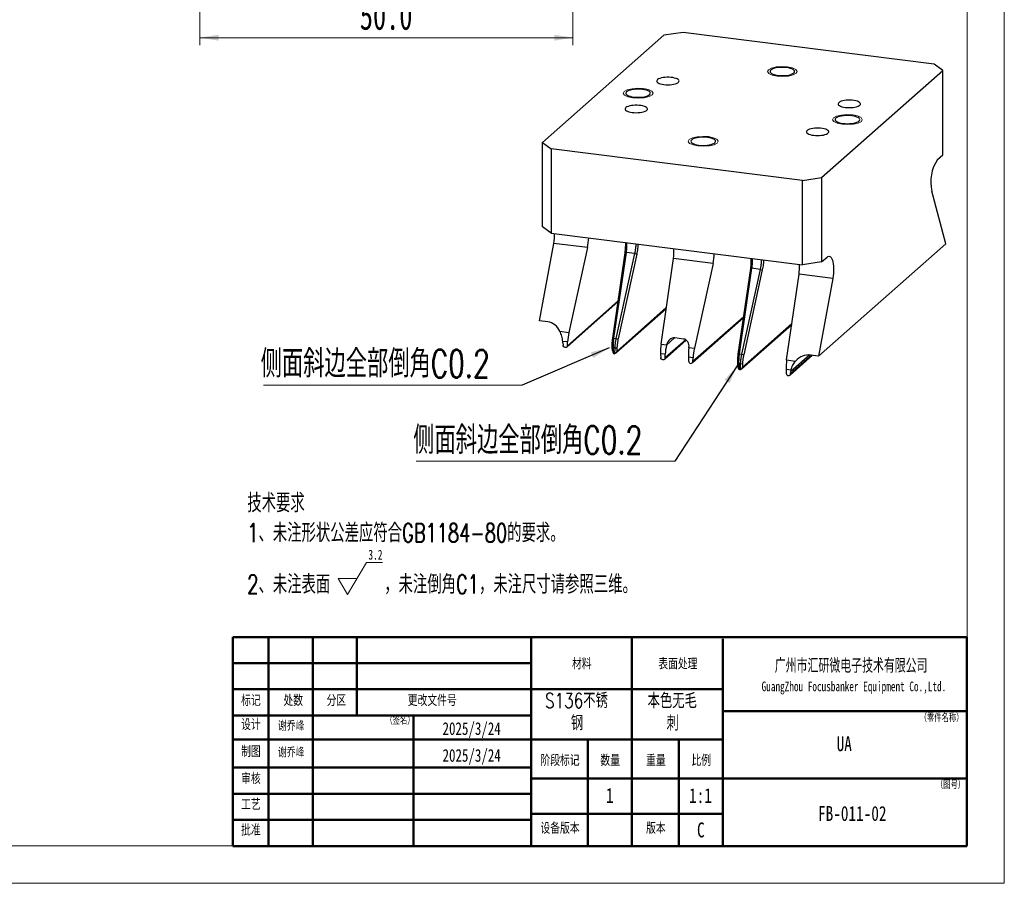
# Model space of a CAD drawing. Header units: millimetres. Extents: x 0 to 297, y 0 to 210.
# Tile 4 of 5: x 165 to 297, y 0 to 116. Entities that reach past the tile are written whole.
import ezdxf

# ---------------------------------------------------------------- set-up
doc = ezdxf.new("R2010")
doc.units = ezdxf.units.MM
doc.styles.add('SLDTEXTSTYLE0', font='TXT', dxfattribs={"width": 0.7, "bigfont": 'bigfont'})
doc.styles.add('SLDTEXTSTYLE1', font='TXT', dxfattribs={"width": 0.7})
doc.styles.add('SLDTEXTSTYLE2', font='TXT', dxfattribs={"width": 0.75, "bigfont": 'bigfont'})
doc.styles.add('SLDTEXTSTYLE3', font='TXT', dxfattribs={"width": 0.75})
doc.dimstyles.new('SLDDIMSTYLE0', dxfattribs={"dimtxt": 0.18, "dimasz": 2.5, "dimexe": 0, "dimexo": 0.0625, "dimgap": 0, "dimtad": 0, "dimtih": 1, "dimtoh": 1, "dimdec": 0, "dimrnd": 1e-09, "dimzin": 0, "dimdsep": 46, "dimtxsty": 'Standard', "dimsah": 1, "dimcen": 0.09, "dimadec": 0, "dimazin": 0, "dimtfac": 2.5, "dimtdec": 0, "dimtofl": 0, "dimtmove": 0, "dimatfit": 3, "dimfxl": 0, "dimfrac": 2, "dimtolj": 1, "dimtzin": 0, "dimarcsym": 0})
doc.dimstyles.new('SLDDIMSTYLE2', dxfattribs={"dimtxt": 3.950146, "dimasz": 2.5, "dimexe": 0, "dimexo": 0.0625, "dimgap": 0.987537, "dimtad": 2, "dimdec": 1, "dimrnd": 1e-09, "dimzin": 4, "dimdsep": 46, "dimtxsty": 'SLDTEXTSTYLE1', "dimsah": 1, "dimcen": 0.09, "dimadec": 0, "dimazin": 1, "dimtfac": 1, "dimtofl": 0, "dimtmove": 0, "dimatfit": 3, "dimfxl": 0, "dimfrac": 2, "dimtolj": 1, "dimtzin": 12, "dimarcsym": 0})

# ---------------------------------------------------------------- blocks, each defined once
blk = doc.blocks.new('SW_NOTE_0')
at = {"color": 0, "linetype": 'Continuous', "lineweight": 0}
for p, q in [((13.44, -10.29), (15.97, -6.01)), ((15.97, -6.01), (18.13, -6.01)), ((13.44, -10.29), (12.17, -8.15)), ((14.7, -8.15), (12.17, -8.15))]:
    blk.add_line(p, q, dxfattribs=at)
at = {"color": 0, "linetype": 'Continuous', "lineweight": 0, "attachment_point": 1}
for s, insert, char_height, style in [('技术要求', (0, 3.22), 2.5, 'SLDTEXTSTYLE0'), ('1、未注形状公差应符合GB1184-80的要求。', (0, -0.78), 2.5, 'SLDTEXTSTYLE0'), ('3.2', (16.24, -4.3), 1.323, 'SLDTEXTSTYLE1'), ('2、未注表面', (0, -7.68), 2.5, 'SLDTEXTSTYLE0'), ('，未注倒角C1，未注尺寸请参照三维。', (18.36, -7.68), 2.5, 'SLDTEXTSTYLE0')]:
    blk.add_mtext(s, dxfattribs=dict(at, insert=insert, char_height=char_height, style=style))
blk = doc.blocks.new('SW_NOTE_0_1')
at = {"color": 0, "linetype": 'Continuous', "lineweight": 0}
blk.add_line((-34.69, 0), (0, 0), dxfattribs=at)
at = {"color": 0, "linetype": 'Continuous', "lineweight": 0, "insert": (-35.08, 4.74), "char_height": 3.7042, "attachment_point": 1, "style": 'SLDTEXTSTYLE0'}
blk.add_mtext('侧面斜边全部倒角C0.2', dxfattribs=at)
blk = doc.blocks.new('SW_NOTE_0_2')
at = {"color": 0, "linetype": 'Continuous', "lineweight": 0}
blk.add_line((-34.69, 0), (0, 0), dxfattribs=at)
at = {"color": 0, "linetype": 'Continuous', "lineweight": 0, "insert": (-35.09, 4.66), "char_height": 3.7042, "attachment_point": 1, "style": 'SLDTEXTSTYLE0'}
blk.add_mtext('侧面斜边全部倒角C0.2', dxfattribs=at)
blk = doc.blocks.new('SW_NOTE_0_3')
at = {"color": 0, "linetype": 'Continuous', "lineweight": 0, "char_height": 2, "attachment_point": 2, "style": 'SLDTEXTSTYLE2'}
for s, insert in [('本色无毛', (5.25, 2.58)), ('刺', (5.31, -0.42))]:
    blk.add_mtext(s, dxfattribs=dict(at, insert=insert))
blk = doc.blocks.new('SW_NOTE_0_4')
at = {"color": 0, "linetype": 'Continuous', "lineweight": 0, "char_height": 2, "attachment_point": 2, "style": 'SLDTEXTSTYLE2'}
for s, insert in [('S136不锈', (5.44, 2.58)), ('钢', (5.53, -0.42))]:
    blk.add_mtext(s, dxfattribs=dict(at, insert=insert))
blk = doc.blocks.new('SW_NOTE_0_5')
at = {"color": 0, "linetype": 'Continuous', "lineweight": 0, "attachment_point": 2}
for s, insert, char_height, style in [('广州市汇研微电子技术有限公司', (16.21, 2.45), 1.9, 'SLDTEXTSTYLE0'), ('GuangZhou Focusbanker Equipment Co.,Ltd.', (16.58, -0.62), 1.3, 'SLDTEXTSTYLE1')]:
    blk.add_mtext(s, dxfattribs=dict(at, insert=insert, char_height=char_height, style=style))
blk = doc.blocks.new('_D_21')
at = {"color": 7, "linetype": 'Continuous', "lineweight": 0}
for p, q in [((189.14, 126.4), (189.14, 112.31)), ((239.14, 126.4), (239.14, 112.31)), ((189.14, 113.31), (239.14, 113.31))]:
    blk.add_line(p, q, dxfattribs=at)
at = {"color": 7, "linetype": 'Continuous', "lineweight": 18}
for points in [[(189.14, 113.31), (191.64, 112.91), (191.64, 113.71)], [(239.14, 113.31), (236.64, 113.71), (236.64, 112.91)]]:
    blk.add_solid(points, dxfattribs=at)
at = {"color": 7, "linetype": 'Continuous', "lineweight": 18, "insert": (210.58, 118.08), "char_height": 3.704, "attachment_point": 1, "style": 'SLDTEXTSTYLE1'}
blk.add_mtext('50.0', dxfattribs=at)

msp = doc.modelspace()

# ---------------------------------------------------------------- linework, layer by layer
at = {"color": 7, "linetype": 'Continuous', "lineweight": 18}
for p, q in [((297, 210), (297, 0)), ((292, 205), (292, 5)), ((10, 5), (292, 5)), ((0, 0), (297, 0))]:
    msp.add_line(p, q, dxfattribs=at)
at = {"color": 7, "linetype": 'Continuous', "lineweight": 25}
for p, q in [((235.09048, 99.28851), (251.35394, 113.63153)), ((253.93187, 114.01944), (251.35394, 113.63153)), ((287.60679, 109.7768), (253.93187, 114.01944)), ((288.77051, 108.91749), (287.60679, 109.7768)), ((272.50705, 94.57447), (288.77051, 108.91749)), ((288.77051, 97.60378), (288.77051, 108.91749)), ((235.09048, 99.28851), (236.2542, 98.4292)), ((235.09048, 87.9748), (235.09048, 99.28851)), ((269.92912, 94.18656), (236.2542, 98.4292)), ((236.2542, 98.4292), (236.2542, 87.11549)), ((288.04875, 96.96724), (288.77051, 97.60378)), ((269.92912, 94.18656), (272.50705, 94.57447)), ((269.92912, 82.87285), (269.92912, 94.18656)), ((272.50705, 94.57447), (272.50705, 83.26076)), ((289.17143, 85.70084), (287.28328, 92.75663)), ((236.2542, 87.11549), (235.09048, 87.9748)), ((236.2542, 87.11549), (269.92912, 82.87285)), ((234.68956, 75.36471), (236.57771, 85.75088)), ((241.10131, 85.18096), (236.57771, 85.75088)), ((241.10131, 85.18096), (238.6092, 73.81436)), ((244.49128, 73.03249), (246.151, 84.50396)), ((246.27667, 84.52893), (244.61695, 73.05746)), ((246.151, 84.50396), (246.27667, 84.52893)), ((247.45786, 84.38011), (246.27667, 84.52893)), ((272.10613, 70.65066), (289.17143, 85.70084)), ((244.96575, 73.01351), (247.45786, 84.38011)), ((247.706, 84.30805), (245.21389, 72.94145)), ((247.45786, 84.38011), (247.706, 84.30805)), ((250.9735, 72.25661), (252.63322, 83.72808)), ((257.93877, 83.05964), (252.63322, 83.72808)), ((272.50705, 83.26076), (269.92912, 82.87285)), ((272.50705, 83.26076), (273.22882, 83.89729)), ((257.93877, 83.05964), (255.44666, 71.69304)), ((261.32874, 70.91117), (262.98846, 82.38264)), ((263.11413, 82.40761), (261.45441, 70.93614)), ((261.8032, 70.89219), (264.29532, 82.25879)), ((264.54346, 82.18673), (262.05135, 70.82013)), ((262.98846, 82.38264), (263.11413, 82.40761)), ((264.29532, 82.25879), (263.11413, 82.40761)), ((264.29532, 82.25879), (264.54346, 82.18673)), ((267.81095, 70.13529), (269.47068, 81.60676)), ((273.99428, 81.03684), (269.47068, 81.60676)), ((273.99428, 81.03684), (272.10613, 70.65066)), ((238.33233, 71.85527), (245.19686, 77.90922)), ((244.92184, 71.06701), (251.66133, 77.01068)), ((235.78936, 75.22614), (234.68956, 75.36471)), ((255.16979, 69.73395), (262.03432, 75.7879)), ((237.41378, 73.96497), (238.6092, 73.81436)), ((261.7593, 68.94569), (268.49879, 74.88936)), ((238.43963, 72.53786), (237.80123, 72.61829)), ((244.49128, 73.03249), (244.61695, 73.05746)), ((244.61695, 73.05746), (244.96575, 73.01351)), ((244.96575, 73.01351), (245.21389, 72.94145)), ((251.42813, 70.20536), (254.34722, 72.77975)), ((253.96989, 72.93561), (252.8258, 73.07975)), ((237.81947, 72.40777), (237.83214, 72.11432)), ((238.41792, 72.04052), (238.43963, 72.53786)), ((244.4294, 71.84625), (244.5456, 71.76858)), ((244.45075, 71.35172), (244.4294, 71.84625)), ((244.80027, 71.73649), (244.5456, 71.76858)), ((244.5456, 71.76858), (244.57889, 70.99735)), ((244.76697, 70.97365), (244.80027, 71.73649)), ((244.80027, 71.73649), (245.05788, 71.76707)), ((245.05788, 71.76707), (245.03653, 71.27792)), ((250.9735, 72.25661), (251.70562, 72.16437)), ((254.71453, 71.78528), (255.44666, 71.69304)), ((251.53543, 70.88794), (250.90623, 70.96721)), ((250.90623, 70.96721), (250.92794, 70.4644)), ((251.51372, 70.3906), (251.53543, 70.88794)), ((255.27709, 70.41654), (254.64789, 70.49581)), ((254.64789, 70.49581), (254.6696, 69.993)), ((255.25538, 69.9192), (255.27709, 70.41654)), ((261.32874, 70.91117), (261.45441, 70.93614)), ((261.45441, 70.93614), (261.8032, 70.89219)), ((261.8032, 70.89219), (262.05135, 70.82013)), ((267.81095, 70.13529), (269.00637, 69.98468)), ((268.26559, 68.08404), (271.29215, 70.75321)), ((272.10613, 70.65066), (271.00633, 70.78922)), ((261.26686, 69.72493), (261.38305, 69.64726)), ((261.28821, 69.2304), (261.26686, 69.72493)), ((261.63772, 69.61517), (261.38305, 69.64726)), ((261.38305, 69.64726), (261.41635, 68.87603)), ((261.60443, 68.85233), (261.63772, 69.61517)), ((261.63772, 69.61517), (261.89534, 69.64575)), ((261.89534, 69.64575), (261.87399, 69.1566)), ((268.38209, 68.76546), (267.74369, 68.84589)), ((267.74369, 68.84589), (267.7654, 68.34308)), ((268.35118, 68.26928), (268.36385, 68.55954))]:
    msp.add_line(p, q, dxfattribs=at)
at = {"color": 1, "linetype": 'Continuous', "lineweight": 25}
for p, q in [((245.21506, 78.03503), (238.41792, 72.04052)), ((251.67953, 77.13649), (245.03653, 71.27792)), ((262.05252, 75.91371), (255.25538, 69.9192)), ((268.51699, 75.01517), (261.87399, 69.1566)), ((254.27721, 72.82777), (251.51372, 70.3906)), ((252.78472, 73.08383), (251.69622, 72.12387)), ((271.18325, 70.76693), (268.35118, 68.26928)), ((270.90363, 70.79942), (268.36385, 68.55954))]:
    msp.add_line(p, q, dxfattribs=at)
at = {"color": 7, "linetype": 'Continuous', "lineweight": 50}
for p, q in [((193.54198, 32.99447), (291.98668, 32.99447)), ((193.54198, 32.99447), (193.54198, 4.99447)), ((198.33396, 32.99447), (198.33396, 19.26583)), ((204.27065, 22.49447), (204.27065, 32.99447)), ((210.19939, 22.49447), (210.19939, 32.99447)), ((233.54198, 32.99447), (233.54198, 4.99447)), ((247.07002, 32.99447), (247.07002, 19.26583)), ((259.24314, 32.77026), (259.24314, 19.26583)), ((291.98668, 32.99447), (291.98668, 4.99447)), ((193.54198, 29.49447), (233.54198, 29.49447)), ((193.54198, 29.49447), (198.54198, 29.49447)), ((193.54198, 26.01804), (233.54198, 26.01804)), ((193.54198, 26.01804), (198.54198, 26.01804)), ((259.24314, 26.01804), (233.54198, 26.01804)), ((193.54198, 22.49447), (233.54198, 22.49447)), ((193.54198, 22.49447), (198.33396, 22.49447)), ((198.33396, 22.49447), (198.33396, 19.26583)), ((204.27065, 19.26583), (204.27065, 22.49447)), ((217.76115, 22.49447), (217.76115, 4.99447)), ((259.24314, 23.07674), (291.98668, 23.07674)), ((193.54198, 19.26583), (198.33396, 19.26583)), ((193.54198, 19.26583), (198.33396, 19.26583)), ((198.33396, 19.26583), (204.27065, 19.26583)), ((198.33396, 19.26583), (198.33396, 15.49447)), ((198.33396, 19.26583), (204.27065, 19.26583)), ((198.33396, 19.26583), (198.33396, 15.49447)), ((204.27065, 19.26583), (204.27065, 15.49447)), ((204.27065, 19.26583), (213.96588, 19.26583)), ((204.27065, 19.26583), (213.96588, 19.26583)), ((219.54198, 19.26583), (213.96588, 19.26583)), ((225.54198, 19.26583), (219.54198, 19.26583)), ((234.89689, 19.26583), (225.54198, 19.26583)), ((259.24314, 19.26583), (234.89689, 19.26583)), ((241.16185, 19.26583), (241.16185, 4.99447)), ((247.07002, 19.26583), (247.07002, 4.99447)), ((253.33366, 19.26583), (253.33366, 4.99447)), ((259.24314, 14.02153), (259.24314, 19.26583)), ((193.54198, 15.49447), (198.33396, 15.49447)), ((198.33396, 15.49447), (193.54198, 15.49447)), ((198.33396, 15.49447), (198.33396, 11.99447)), ((198.33396, 15.49447), (204.27065, 15.49447)), ((204.27065, 15.49447), (198.33396, 15.49447)), ((198.33396, 15.49447), (198.33396, 11.99447)), ((204.27065, 15.49447), (204.27065, 11.99447)), ((213.96588, 15.49447), (204.27065, 15.49447)), ((219.54198, 15.49447), (213.96588, 15.49447)), ((225.54198, 15.49447), (219.54198, 15.49447)), ((233.54198, 15.49447), (225.54198, 15.49447)), ((259.24314, 14.02153), (233.54198, 14.02153)), ((259.24314, 14.02153), (291.98668, 14.02153)), ((259.24314, 14.02153), (259.24314, 9.29531)), ((198.33396, 11.99447), (193.54198, 11.99447)), ((193.54198, 11.99447), (198.33396, 11.99447)), ((198.33396, 11.99447), (198.33396, 8.49447)), ((204.27065, 11.99447), (198.33396, 11.99447)), ((198.33396, 11.99447), (204.27065, 11.99447)), ((198.33396, 11.99447), (198.33396, 8.49447)), ((204.27065, 11.99447), (204.27065, 8.49447)), ((213.96588, 11.99447), (204.27065, 11.99447)), ((219.54198, 11.99447), (213.96588, 11.99447)), ((225.54198, 11.99447), (219.54198, 11.99447)), ((233.54198, 11.99447), (225.54198, 11.99447)), ((259.24314, 9.29531), (233.54198, 9.29531)), ((259.24314, 4.99447), (259.24314, 9.29531)), ((193.54198, 8.49447), (198.33396, 8.49447)), ((198.33396, 8.49447), (193.54198, 8.49447)), ((198.33396, 8.49447), (198.33396, 4.99447)), ((198.33396, 8.49447), (204.27065, 8.49447)), ((198.33396, 8.49447), (204.27065, 8.49447)), ((198.33396, 8.49447), (198.33396, 4.99447)), ((204.27065, 8.49447), (204.27065, 4.99447)), ((213.96588, 8.49447), (204.27065, 8.49447)), ((219.54198, 8.49447), (213.96588, 8.49447)), ((225.54198, 8.49447), (219.54198, 8.49447)), ((233.54198, 8.49447), (225.54198, 8.49447)), ((193.54198, 4.99447), (291.98668, 4.99447))]:
    msp.add_line(p, q, dxfattribs=at)
at = {"color": 7, "linetype": 'Continuous', "lineweight": 18, "flags": 128}
for points in [[(266.52669, 108.15646), (265.86458, 108.29413), (265.41092, 108.50578), (265.23478, 108.75919), (265.36297, 109.01577), (265.77597, 109.23648), (266.41092, 109.3877), (267.17114, 109.44641), (267.9409, 109.40368), (268.60301, 109.26601), (269.05667, 109.05436), (269.23281, 108.80095), (269.10462, 108.54437), (268.69162, 108.32366), (268.05667, 108.17245), (267.29645, 108.11373), (266.52669, 108.15646)], [(247.19217, 105.24716), (246.53006, 105.38482), (246.0764, 105.59647), (245.90026, 105.84988), (246.02845, 106.10647), (246.44146, 106.32717), (247.0764, 106.47839), (247.83663, 106.5371), (248.60639, 106.49438), (249.2685, 106.35671), (249.72215, 106.14506), (249.8983, 105.89165), (249.77011, 105.63506), (249.3571, 105.41436), (248.72215, 105.26314), (247.96193, 105.20443), (247.19217, 105.24716)], [(275.2546, 101.71162), (274.59249, 101.84929), (274.13883, 102.06094), (273.96269, 102.31435), (274.09088, 102.57093), (274.50389, 102.79164), (275.13883, 102.94286), (275.89906, 103.00157), (276.66882, 102.95884), (277.33093, 102.82117), (277.78459, 102.60952), (277.96073, 102.35612), (277.83254, 102.09953), (277.41953, 101.87883), (276.78459, 101.72761), (276.02436, 101.66889), (275.2546, 101.71162)], [(255.92009, 98.80232), (255.25798, 98.93999), (254.80432, 99.15163), (254.62818, 99.40504), (254.75636, 99.66163), (255.16937, 99.88233), (255.80432, 100.03355), (256.56454, 100.09227), (257.3343, 100.04954), (257.99641, 99.91187), (258.45007, 99.70022), (258.62621, 99.44681), (258.49802, 99.19022), (258.08502, 98.96952), (257.45007, 98.8183), (256.68985, 98.75959), (255.92009, 98.80232)]]:
    msp.add_lwpolyline(points, dxfattribs=at)
at = {"color": 7, "linetype": 'Continuous', "lineweight": 25, "flags": 128}
for points in [[(266.65043, 108.26559), (266.92731, 108.23964), (267.2135, 108.23011), (267.5003, 108.23729), (267.77901, 108.26096), (268.04116, 108.30041), (268.27877, 108.35443), (268.48463, 108.42138), (268.65248, 108.49923), (268.77723, 108.58562), (268.85508, 108.67791), (268.88367, 108.7733), (268.86213, 108.86891), (268.79111, 108.96181), (268.67278, 109.04919), (268.51072, 109.12839), (268.30986, 109.19701), (268.07631, 109.25297), (267.81716, 109.29455), (267.54028, 109.3205), (267.25409, 109.33003), (266.96729, 109.32285), (266.68858, 109.29918), (266.42644, 109.25973), (266.18882, 109.20571), (265.98296, 109.13876), (265.81511, 109.06091), (265.69036, 108.97452), (265.61251, 108.88223), (265.58392, 108.78684), (265.60546, 108.69123), (265.67648, 108.59833), (265.79481, 108.51095), (265.95687, 108.43175), (266.15773, 108.36313), (266.39128, 108.30718), (266.65043, 108.26559)], [(251.3611, 107.03818), (251.62016, 107.01414), (251.88794, 107.00589), (252.15583, 107.01372), (252.41522, 107.03737), (252.65778, 107.07607), (252.8757, 107.12859), (253.062, 107.19324), (253.21066, 107.26793), (253.31693, 107.35028), (253.37738, 107.43762), (253.39007, 107.52716), (253.35459, 107.61602), (253.27209, 107.70133), (253.14521, 107.78037), (252.97803, 107.85058), (252.77593, 107.90972), (252.5454, 107.95587), (252.29385, 107.98756), (252.02936, 108.00377), (251.76045, 108.00398), (251.49574, 107.98818), (251.24375, 107.95688), (251.01258, 107.91108), (250.80965, 107.85226), (250.6415, 107.78231), (250.51351, 107.70347), (250.42982, 107.61829), (250.3931, 107.52949), (250.40454, 107.43993), (250.46377, 107.35249), (250.56888, 107.26998), (250.71651, 107.19506), (250.90189, 107.13012), (251.11908, 107.07727), (251.3611, 107.03818)], [(247.31592, 105.35629), (247.59279, 105.33034), (247.87898, 105.32081), (248.16579, 105.32799), (248.4445, 105.35166), (248.70664, 105.3911), (248.94425, 105.44512), (249.15011, 105.51208), (249.31796, 105.58993), (249.44271, 105.67631), (249.52056, 105.7686), (249.54915, 105.864), (249.52761, 105.9596), (249.4566, 106.0525), (249.33826, 106.13989), (249.1762, 106.21909), (248.97535, 106.28771), (248.74179, 106.34366), (248.48264, 106.38524), (248.20577, 106.41119), (247.91958, 106.42072), (247.63277, 106.41354), (247.35406, 106.38987), (247.09192, 106.35043), (246.85431, 106.29641), (246.64845, 106.22945), (246.48059, 106.1516), (246.35585, 106.06522), (246.27799, 105.97293), (246.2494, 105.87753), (246.27094, 105.78193), (246.34196, 105.68903), (246.4603, 105.60165), (246.62236, 105.52244), (246.82321, 105.45382), (247.05676, 105.39787), (247.31592, 105.35629)], [(275.68187, 103.97406), (275.94093, 103.95001), (276.20871, 103.94176), (276.4766, 103.94959), (276.73599, 103.97324), (276.97855, 104.01194), (277.19648, 104.06446), (277.38277, 104.12911), (277.53144, 104.2038), (277.6377, 104.28615), (277.69815, 104.37349), (277.71084, 104.46303), (277.67537, 104.55189), (277.59286, 104.6372), (277.46598, 104.71624), (277.2988, 104.78645), (277.0967, 104.84559), (276.86617, 104.89174), (276.61462, 104.92343), (276.35014, 104.93964), (276.08122, 104.93985), (275.81651, 104.92405), (275.56452, 104.89275), (275.33335, 104.84695), (275.13043, 104.78813), (274.96227, 104.71818), (274.83429, 104.63934), (274.75059, 104.55416), (274.71387, 104.46536), (274.72531, 104.3758), (274.78454, 104.28836), (274.88966, 104.20585), (275.03728, 104.13093), (275.22267, 104.06599), (275.43986, 104.01314), (275.68187, 103.97406)], [(247.11846, 103.29653), (247.37752, 103.27248), (247.6453, 103.26424), (247.91319, 103.27206), (248.17258, 103.29571), (248.41514, 103.33441), (248.63306, 103.38693), (248.81935, 103.45158), (248.96802, 103.52628), (249.07429, 103.60862), (249.13474, 103.69596), (249.14743, 103.7855), (249.11195, 103.87436), (249.02945, 103.95968), (248.90257, 104.03871), (248.73539, 104.10892), (248.53329, 104.16806), (248.30276, 104.21421), (248.05121, 104.2459), (247.78672, 104.26212), (247.51781, 104.26232), (247.2531, 104.24652), (247.00111, 104.21522), (246.76994, 104.16943), (246.56701, 104.11061), (246.39885, 104.04065), (246.27087, 103.96182), (246.18718, 103.87663), (246.15046, 103.78783), (246.1619, 103.69827), (246.22113, 103.61083), (246.32624, 103.52833), (246.47387, 103.4534), (246.65925, 103.38847), (246.87644, 103.33561), (247.11846, 103.29653)], [(275.37835, 101.82075), (275.65522, 101.7948), (275.94141, 101.78527), (276.22822, 101.79245), (276.50693, 101.81613), (276.76907, 101.85557), (277.00668, 101.90959), (277.21254, 101.97654), (277.3804, 102.05439), (277.50514, 102.14078), (277.583, 102.23307), (277.61158, 102.32847), (277.59004, 102.42407), (277.51903, 102.51697), (277.40069, 102.60435), (277.23863, 102.68356), (277.03778, 102.75218), (276.80422, 102.80813), (276.54507, 102.84971), (276.2682, 102.87566), (275.98201, 102.88519), (275.6952, 102.87801), (275.41649, 102.85434), (275.15435, 102.81489), (274.91674, 102.76087), (274.71088, 102.69392), (274.54302, 102.61607), (274.41828, 102.52969), (274.34042, 102.43739), (274.31183, 102.342), (274.33338, 102.2464), (274.40439, 102.15349), (274.52273, 102.06611), (274.68479, 101.98691), (274.88564, 101.91829), (275.11919, 101.86234), (275.37835, 101.82075)], [(271.43923, 100.2324), (271.69829, 100.20835), (271.96607, 100.20011), (272.23396, 100.20793), (272.49335, 100.23158), (272.73591, 100.27028), (272.95384, 100.3228), (273.14013, 100.38745), (273.2888, 100.46215), (273.39506, 100.54449), (273.45551, 100.63184), (273.4682, 100.72137), (273.43273, 100.81023), (273.35022, 100.89555), (273.22334, 100.97458), (273.05616, 101.04479), (272.85406, 101.10393), (272.62353, 101.15008), (272.37198, 101.18178), (272.1075, 101.19799), (271.83858, 101.1982), (271.57387, 101.18239), (271.32188, 101.15109), (271.09071, 101.1053), (270.88778, 101.04648), (270.71963, 100.97652), (270.59165, 100.89769), (270.50795, 100.8125), (270.47123, 100.7237), (270.48267, 100.63414), (270.5419, 100.5467), (270.64702, 100.4642), (270.79464, 100.38927), (270.98003, 100.32434), (271.19722, 100.27148), (271.43923, 100.2324)], [(256.04383, 98.91145), (256.32071, 98.8855), (256.6069, 98.87597), (256.8937, 98.88315), (257.17241, 98.90682), (257.43455, 98.94627), (257.67216, 99.00029), (257.87802, 99.06724), (258.04588, 99.14509), (258.17063, 99.23147), (258.24848, 99.32376), (258.27707, 99.41916), (258.25553, 99.51476), (258.18451, 99.60767), (258.06618, 99.69505), (257.90412, 99.77425), (257.70326, 99.84287), (257.46971, 99.89882), (257.21056, 99.9404), (256.93368, 99.96636), (256.64749, 99.97589), (256.36068, 99.9687), (256.08198, 99.94503), (255.81983, 99.90559), (255.58222, 99.85157), (255.37636, 99.78462), (255.20851, 99.70677), (255.08376, 99.62038), (255.00591, 99.52809), (254.97732, 99.43269), (254.99886, 99.33709), (255.06988, 99.24419), (255.18821, 99.15681), (255.35027, 99.0776), (255.55113, 99.00898), (255.78468, 98.95303), (256.04383, 98.91145)], [(273.22882, 83.89729), (273.35183, 83.98284), (273.47245, 84.02085), (273.58832, 84.01057), (273.6972, 83.95222), (273.79696, 83.84691), (273.88567, 83.69672), (273.96159, 83.50454), (274.02324, 83.27414), (274.06944, 83.00999), (274.09927, 82.71723), (274.11216, 82.40157), (274.10786, 82.06914), (274.08644, 81.72641), (274.04834, 81.38006), (273.99428, 81.03684)], [(238.41792, 72.04052), (238.39206, 71.93472), (238.32775, 71.85133), (238.23425, 71.80236), (238.12503, 71.79484), (238.01581, 71.82988), (237.92231, 71.90241), (237.858, 72.00201), (237.83214, 72.11432)], [(251.51372, 70.3906), (251.48786, 70.28481), (251.42355, 70.20142), (251.33006, 70.15244), (251.22083, 70.14493), (251.11161, 70.17996), (251.01811, 70.2525), (250.9538, 70.35209), (250.92794, 70.4644)], [(254.6696, 69.993), (254.69546, 69.88069), (254.75977, 69.78109), (254.85326, 69.70856), (254.96249, 69.67352), (255.07171, 69.68104), (255.16521, 69.73001), (255.22952, 69.8134), (255.25538, 69.9192)], [(267.7654, 68.34308), (267.79126, 68.23077), (267.85557, 68.13118), (267.94907, 68.05864), (268.05829, 68.02361), (268.16751, 68.03112), (268.26101, 68.0801), (268.32532, 68.16348), (268.35118, 68.26928)]]:
    msp.add_lwpolyline(points, dxfattribs=at)
at = {"color": 7, "linetype": 'Continuous', "lineweight": 25}
for centre, radius, start, end in [((292.38133, 94.00472), 5.2486, 145.6365301, 193.7564141), ((229.45272, 87.055), 7.24336, 349.6277339, 0.0381618), ((235.36773, 72.30135), 2.45405, 2.4852559, 7.4204029), ((244.70819, 71.26537), 0.29758, 244.24637, 281.3921185), ((261.54565, 69.14405), 0.29758, 244.24637, 281.3921185), ((270.65973, 68.45991), 2.29805, 172.3591224, 177.5152265)]:
    msp.add_arc(centre, radius, start, end, dxfattribs=at)
for centre, major_axis, ratio, start_param, end_param in [((240.387, 85.67795), (0.41897, 2.46674), 0.318222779, 4.563820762, 5.098468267), ((251.8166, 84.23796), (0.20362, 2.49382), 0.347328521, 4.534915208, 5.069562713), ((257.22446, 83.55663), (0.41897, 2.46674), 0.318222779, 4.563820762, 5.098468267), ((268.65405, 82.11663), (0.20362, 2.49382), 0.347328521, 4.534915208, 5.069562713), ((235.27905, 72.41907), (0.82742, 2.73978), 0.819776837, 5.534704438, 6.421303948), ((239.32351, 73.31737), (0.41897, 2.46674), 0.318222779, 1.422228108, 1.945826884), ((252.62168, 71.95693), (0.33097, 1.09591), 0.819776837, 0.138118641, 1.628701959), ((253.76577, 71.81278), (0.33097, 1.09591), 0.819776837, 4.930720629, 6.421303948), ((244.63283, 71.23001), (-0.10522, 0.31696), 0.470582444, 1.026701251, 2.227232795), ((251.79012, 71.74673), (0.20362, 2.49382), 0.347328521, 1.393322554, 1.91692133), ((252.41931, 71.66746), (0.41897, 2.46674), 0.318222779, 1.438969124, 1.945826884), ((255.53178, 71.27532), (0.20362, 2.49382), 0.347328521, 1.41006357, 1.91692133), ((256.16097, 71.19605), (0.41897, 2.46674), 0.318222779, 1.422228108, 1.945826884), ((244.63283, 71.23001), (0.39624, 0.11271), 0.694772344, 4.855808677, 6.05634022), ((268.62758, 69.62541), (0.20362, 2.49382), 0.347328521, 1.393322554, 1.91692133), ((270.49602, 67.98215), (0.82742, 2.73978), 0.819776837, 0.138118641, 1.02471815), ((261.47029, 69.10869), (-0.10522, 0.31696), 0.470582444, 1.026701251, 2.227232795), ((261.47029, 69.10869), (0.39624, 0.11271), 0.694772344, 4.855808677, 6.05634022)]:
    msp.add_ellipse(centre, major_axis=major_axis, ratio=ratio, start_param=start_param, end_param=end_param, dxfattribs=at)
for points, knots in [([(246.151, 84.50396), (246.16738, 84.62976), (246.20013, 84.88137), (246.22502, 85.26455), (246.23379, 85.59397), (246.22575, 85.78739), (246.22275, 85.85957)], [0, 0, 0, 0, 0.27810201, 0.556229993, 0.834375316, 1, 1, 1, 1]), ([(246.33752, 85.84511), (246.34039, 85.79043), (246.34439, 85.71391), (246.34586, 85.62876), (246.34669, 85.56458), (246.34695, 85.47852), (246.34523, 85.35837), (246.33855, 85.15611), (246.32103, 84.87837), (246.29146, 84.6454), (246.27667, 84.52893)], [0, 0, 0, 0, 0.129929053, 0.181816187, 0.196946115, 0.2780450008, 0.379211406, 0.4700629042, 0.7350458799, 1, 1, 1, 1]), ([(247.45786, 84.38011), (247.47394, 84.45552), (247.50622, 84.60696), (247.54688, 84.84048), (247.57271, 85.01826), (247.58793, 85.14025), (247.59557, 85.20594), (247.60299, 85.27523), (247.61008, 85.34803), (247.61468, 85.40095), (247.61933, 85.45838), (247.62605, 85.54608), (247.62948, 85.628), (247.63175, 85.68205)], [0, 0, 0, 0, 0.173788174, 0.349002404, 0.530043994, 0.577182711, 0.627266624, 0.680295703, 0.73626992, 0.79518924, 0.803103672, 0.870096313, 1, 1, 1, 1]), ([(247.88524, 85.65012), (247.88201, 85.57872), (247.87337, 85.3874), (247.83785, 85.06135), (247.78292, 84.68196), (247.73164, 84.43268), (247.706, 84.30805)], [0, 0, 0, 0, 0.165624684, 0.4437700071, 0.7218979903, 1, 1, 1, 1]), ([(262.98846, 82.38264), (263.00484, 82.50844), (263.03759, 82.76005), (263.06248, 83.14323), (263.07125, 83.47265), (263.06321, 83.66606), (263.06021, 83.73825)], [0, 0, 0, 0, 0.27810201, 0.556229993, 0.834375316, 1, 1, 1, 1]), ([(263.17498, 83.72379), (263.17784, 83.66911), (263.18185, 83.59259), (263.18331, 83.50744), (263.18415, 83.44326), (263.18441, 83.3572), (263.18269, 83.23705), (263.176, 83.03479), (263.15849, 82.75705), (263.12892, 82.52408), (263.11413, 82.40761)], [0, 0, 0, 0, 0.129929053, 0.181816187, 0.196946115, 0.278045, 0.379211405, 0.470062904, 0.73504588, 1, 1, 1, 1]), ([(264.29532, 82.25879), (264.31139, 82.3342), (264.34368, 82.48564), (264.38434, 82.71916), (264.41017, 82.89694), (264.42539, 83.01893), (264.43303, 83.08462), (264.44045, 83.15391), (264.44754, 83.22671), (264.45214, 83.27963), (264.45679, 83.33706), (264.46351, 83.42476), (264.46694, 83.50668), (264.4692, 83.56073)], [0, 0, 0, 0, 0.173788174, 0.349002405, 0.530043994, 0.577182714, 0.627266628, 0.680295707, 0.736269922, 0.79518924, 0.803103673, 0.870096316, 1, 1, 1, 1]), ([(264.72269, 83.5288), (264.71947, 83.4574), (264.71083, 83.26608), (264.6753, 82.94003), (264.62037, 82.56064), (264.5691, 82.31136), (264.54346, 82.18673)], [0, 0, 0, 0, 0.165624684, 0.443770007, 0.72189799, 1, 1, 1, 1]), ([(237.80123, 72.61829), (237.77144, 72.84744), (237.72292, 73.07831), (237.58965, 73.5399), (237.50875, 73.75781), (237.41378, 73.96497)], [0, 0, 0, 0, 0.5, 0.5, 1, 1, 1, 1]), ([(244.4294, 71.84625), (244.42769, 71.89406), (244.42425, 71.98979), (244.42349, 72.14364), (244.42628, 72.29231), (244.43293, 72.44917), (244.44226, 72.59235), (244.45553, 72.74242), (244.47094, 72.88485), (244.4845, 72.98328), (244.49128, 73.03249)], [0, 0, 0, 0, 0.124886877, 0.250020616, 0.392878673, 0.500030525, 0.642880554, 0.75002488, 0.875015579, 1, 1, 1, 1]), ([(244.61695, 73.05746), (244.61, 73.00823), (244.59569, 72.90697), (244.57776, 72.74889), (244.56234, 72.58149), (244.55112, 72.41543), (244.54367, 72.24846), (244.54047, 72.09604), (244.54041, 71.9334), (244.54369, 71.8293), (244.5456, 71.76858)], [0, 0, 0, 0, 0.11509024, 0.236783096, 0.365078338, 0.499975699, 0.618106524, 0.749986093, 0.854176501, 1, 1, 1, 1]), ([(244.80027, 71.73649), (244.80218, 71.77838), (244.80565, 71.85455), (244.81275, 71.95926), (244.82221, 72.07744), (244.83531, 72.21173), (244.86171, 72.43211), (244.90175, 72.69995), (244.94518, 72.91273), (244.96575, 73.01351)], [0, 0, 0, 0, 0.10185776, 0.185225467, 0.250101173, 0.381976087, 0.500172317, 0.76325867, 1, 1, 1, 1]), ([(245.21389, 72.94145), (245.20352, 72.89274), (245.18277, 72.79522), (245.15402, 72.64005), (245.12966, 72.49124), (245.10754, 72.33545), (245.09051, 72.19431), (245.07605, 72.04751), (245.06505, 71.9091), (245.06027, 71.81441), (245.05788, 71.76707)], [0, 0, 0, 0, 0.124860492, 0.249975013, 0.392820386, 0.499969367, 0.642824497, 0.749979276, 0.874989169, 1, 1, 1, 1]), ([(261.26686, 69.72493), (261.26514, 69.77274), (261.26171, 69.86847), (261.26095, 70.02232), (261.26374, 70.17099), (261.27039, 70.32785), (261.27972, 70.47103), (261.29299, 70.6211), (261.30839, 70.76353), (261.32196, 70.86196), (261.32874, 70.91117)], [0, 0, 0, 0, 0.124886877, 0.250020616, 0.392878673, 0.500030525, 0.642880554, 0.75002488, 0.875015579, 1, 1, 1, 1]), ([(261.45441, 70.93614), (261.44745, 70.88691), (261.43315, 70.78565), (261.41522, 70.62757), (261.3998, 70.46017), (261.38858, 70.29411), (261.38113, 70.12714), (261.37792, 69.97472), (261.37787, 69.81208), (261.38114, 69.70798), (261.38305, 69.64726)], [0, 0, 0, 0, 0.115090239, 0.236783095, 0.365078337, 0.499975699, 0.618106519, 0.749986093, 0.854176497, 1, 1, 1, 1]), ([(261.63772, 69.61517), (261.63963, 69.65706), (261.64311, 69.73323), (261.65021, 69.83794), (261.65967, 69.95612), (261.67277, 70.09041), (261.69917, 70.31079), (261.73921, 70.57863), (261.78264, 70.79141), (261.8032, 70.89219)], [0, 0, 0, 0, 0.101857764, 0.185225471, 0.250101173, 0.381976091, 0.500172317, 0.763258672, 1, 1, 1, 1]), ([(262.05135, 70.82013), (262.04098, 70.77142), (262.02022, 70.6739), (261.99148, 70.51872), (261.96712, 70.36992), (261.945, 70.21413), (261.92797, 70.07299), (261.91351, 69.92619), (261.9025, 69.78778), (261.89773, 69.69309), (261.89534, 69.64575)], [0, 0, 0, 0, 0.124860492, 0.249975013, 0.392820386, 0.499969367, 0.642824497, 0.749979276, 0.874989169, 1, 1, 1, 1]), ([(269.00637, 69.98468), (268.842, 69.81017), (268.7022, 69.6198), (268.48401, 69.20237), (268.41189, 68.98713), (268.38209, 68.76546)], [0, 0, 0, 0, 0.5, 0.5, 1, 1, 1, 1])]:
    msp.add_open_spline(points, degree=3, knots=knots, dxfattribs=at)
for points in [[(251.70562, 72.16437), (251.70225, 72.15093), (251.69912, 72.13742), (251.69622, 72.12387)], [(254.70935, 71.74425), (254.71125, 71.75793), (254.71297, 71.77161), (254.71453, 71.78528)]]:
    msp.add_open_spline(points, degree=3, dxfattribs=at)

# ---------------------------------------------------------------- block references
at = {"color": 7, "linetype": 'Continuous', "lineweight": 0}
for name, p in [('SW_NOTE_0_1', (232.36266, 66.74708)), ('SW_NOTE_0_2', (252.82598, 56.57977)), ('SW_NOTE_0', (195.48946, 48.99348)), ('SW_NOTE_0_5', (260.25464, 27.657)), ('SW_NOTE_0_4', (234.1826, 22.90436)), ('SW_NOTE_0_3', (247.22069, 22.88441))]:
    msp.add_blockref(name, p, dxfattribs=at)

# ---------------------------------------------------------------- texts
at = {"color": 7, "linetype": 'Continuous', "lineweight": 0, "attachment_point": 2}
for s, insert, char_height, style in [('材料', (240.34141, 30.16251), 1.5, 'SLDTEXTSTYLE0'), ('表面处理', (253.22741, 30.16251), 1.5, 'SLDTEXTSTYLE0'), ('标记', (195.97338, 25.25514), 1.5, 'SLDTEXTSTYLE0'), ('处数', (201.64621, 25.25514), 1.5, 'SLDTEXTSTYLE0'), ('分区', (207.43501, 25.25514), 1.5, 'SLDTEXTSTYLE0'), ('更改文件号', (220.29167, 25.25514), 1.5, 'SLDTEXTSTYLE0'), ('（签名）', (215.96555, 22.28811), 1, 'SLDTEXTSTYLE0'), ('（零件名称）', (288.58719, 22.63251), 1, 'SLDTEXTSTYLE0'), ('设计', (195.97338, 22.02253), 1.5, 'SLDTEXTSTYLE0'), ('谢乔峰', (201.37429, 21.64193), 1.2, 'SLDTEXTSTYLE0'), ('2025/3/24', (225.57401, 21.58265), 1.7, 'SLDTEXTSTYLE3'), ('制图', (195.97338, 18.40986), 1.5, 'SLDTEXTSTYLE0'), ('UA', (275.53644, 19.7092), 2, 'SLDTEXTSTYLE3'), ('谢乔峰', (201.37429, 18.09361), 1.2, 'SLDTEXTSTYLE0'), ('2025/3/24', (225.57401, 17.98853), 1.7, 'SLDTEXTSTYLE3'), ('阶段标记', (237.42274, 17.22535), 1.5, 'SLDTEXTSTYLE0'), ('数量', (244.15135, 17.22535), 1.5, 'SLDTEXTSTYLE0'), ('重量', (250.27527, 17.22535), 1.5, 'SLDTEXTSTYLE0'), ('比例', (256.36183, 17.22535), 1.5, 'SLDTEXTSTYLE0'), ('审核', (195.97338, 14.78309), 1.5, 'SLDTEXTSTYLE0'), ('（图号）', (289.78439, 13.65975), 1, 'SLDTEXTSTYLE0'), ('1', (244.09579, 12.78096), 2, 'SLDTEXTSTYLE3'), ('1:1', (256.26044, 12.75413), 2, 'SLDTEXTSTYLE3'), ('工艺', (195.97338, 11.31922), 1.5, 'SLDTEXTSTYLE0'), ('FB-011-02', (276.61265, 10.35789), 2, 'SLDTEXTSTYLE3'), ('批准', (195.97338, 7.88897), 1.5, 'SLDTEXTSTYLE0'), ('设备版本', (237.42274, 8.1327), 1.5, 'SLDTEXTSTYLE0'), ('版本', (250.27527, 8.1327), 1.5, 'SLDTEXTSTYLE0'), ('C', (256.30558, 8.1539), 2, 'SLDTEXTSTYLE3')]:
    msp.add_mtext(s, dxfattribs=dict(at, insert=insert, char_height=char_height, style=style))

# ---------------------------------------------------------------- dimensions: what is measured, and where the dimension line sits
at = {"color": 7, "linetype": 'Continuous', "lineweight": 18}
dim = msp.add_linear_dim(base=(239.14081, 113.30985), p1=(189.14081, 126.4037), p2=(239.14081, 126.4037), dimstyle='SLDDIMSTYLE2', dxfattribs=at)
dim.commit()
dim.dimension.update_dxf_attribs({"geometry": '_D_21', "text_midpoint": (214.03585, 113.30985), "dimtype": 160})

# ---------------------------------------------------------------- leaders
at = {"color": 7, "linetype": 'Continuous', "lineweight": 0}
for points in [[(244.01136, 71.76049), (232.36266, 66.74708)], [(261.18509, 69.32834), (252.82598, 56.57977)]]:
    msp.add_leader(points, dimstyle='SLDDIMSTYLE0', dxfattribs=at)

doc.saveas('drawing.dxf')
